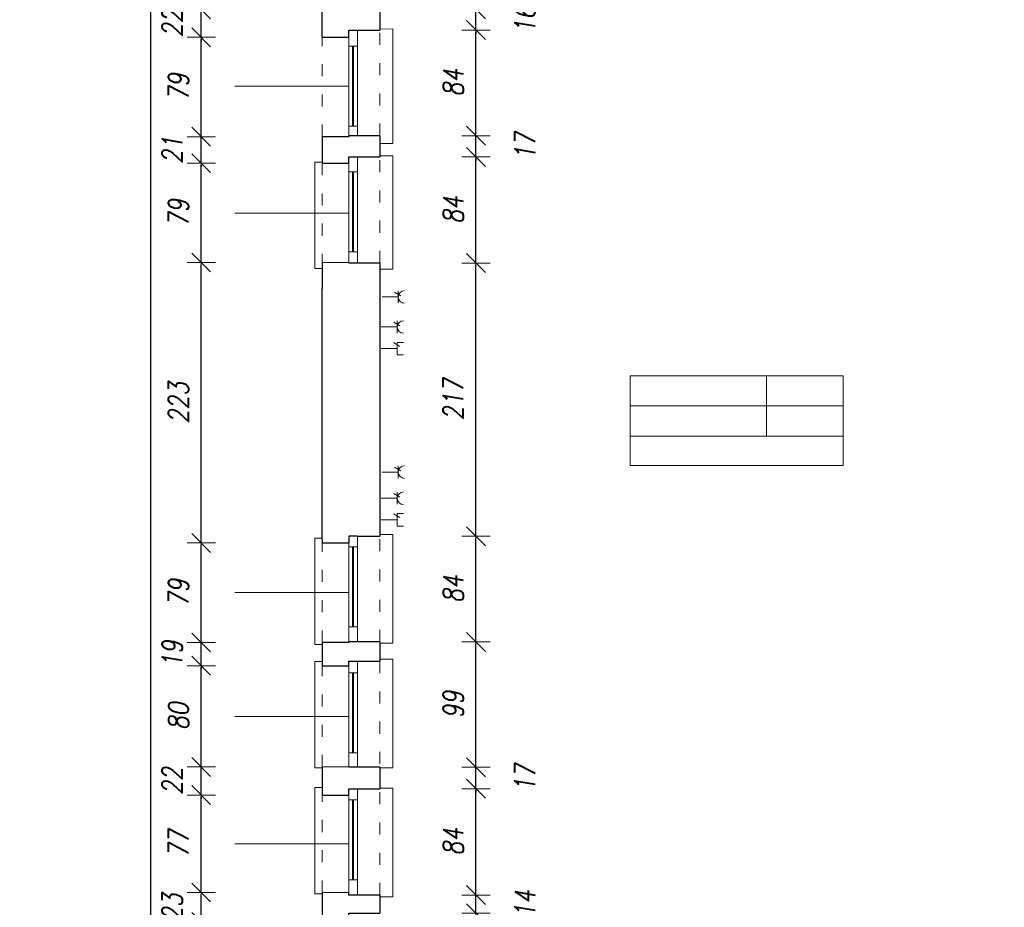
# Model space of a CAD drawing. Header units: millimetres. Extents: x -58431 to 28973, y -32170 to 9431.
# Tile 12 of 54: x -58431 to -50613, y -11040 to -3993. Entities that reach past the tile are written whole.
import ezdxf

# ---------------------------------------------------------------- set-up
doc = ezdxf.new("R2010")
doc.units = ezdxf.units.MM
doc.header["$LTSCALE"] = 8
doc.linetypes.add('ACAD_ISO03W100', pattern=[30, 12, -18])
doc.layers.get('Defpoints').update_dxf_attribs({"lineweight": 0})
for name, color, linetype, lineweight in [('A_DIMEN', 7, 'Continuous', 0), ('BAM_OPISY POWIERZCHNI', 40, 'Continuous', 0), ('instalacje', 6, 'Continuous', 0), ('piętro_dzwi i okna', 3, 'Continuous', 0), ('piętro_parapet', 6, 'Continuous', 0), ('piętro_podciąg', 2, 'ACAD_ISO03W100', 0), ('piętro_rzut', 7, 'Continuous', 30), ('RZUT_wymiarowanie', 2, 'Continuous', 0), ('wymiarowanie', 4, 'Continuous', 0)]:
    doc.layers.add(name, color=color, linetype=linetype, lineweight=lineweight)
doc.styles.add('ROMANS1', font='romans.shx', dxfattribs={"width": 0.8, "oblique": 10})
doc.dimstyles.new('NARCH100', dxfattribs={"dimscale": 100, "dimtxt": 1.6, "dimasz": 0.15, "dimexe": 0, "dimexo": 0, "dimgap": 1, "dimtad": 1, "dimdec": 0, "dimlfac": 0.1, "dimrnd": 1, "dimdsep": 46, "dimtxsty": 'ROMANS1', "dimblk": 'wym', "dimcen": -1.5, "dimse1": 1, "dimse2": 1, "dimclrd": 4, "dimclre": 4, "dimclrt": 3, "dimadec": 0, "dimazin": 0, "dimtfac": 0.04, "dimtdec": 0, "dimtmove": 2, "dimatfit": 3, "dimldrblk": 'wym', "dimfxl": 0, "dimtolj": 1, "dimarcsym": 0})

# ---------------------------------------------------------------- blocks, each defined once
blk = doc.blocks.new('wym')
at = {"layer": 'A_DIMEN', "color": 4, "ltscale": 100}
for p, q in [((0, -7.5), (0, 7.5)), ((-5, -5), (5, 5)), ((-5, 0), (5, 0))]:
    blk.add_line(p, q, dxfattribs=at)
blk = doc.blocks.new('*D361')
at = {"layer": 'Defpoints', "color": 0, "transparency": 16777216}
for p in [(-55748.8, -11086.4), (-54808.6, -11086.4), (-55571.3, -11922.4)]:
    blk.add_point(p, dxfattribs=at)
at = {"layer": 'RZUT_wymiarowanie', "color": 4, "lineweight": -2, "transparency": 16777216}
blk.add_line((-54808.6, -11907.4), (-54808.6, -11101.4), dxfattribs=at)
at = {"layer": 'RZUT_wymiarowanie', "color": 4, "lineweight": -2, "transparency": 16777216, "xscale": 15, "yscale": 15, "zscale": 15}
for p, rotation in [((-54808.6, -11086.4), 90), ((-54808.6, -11922.4), 270)]:
    blk.add_blockref('wym', p, dxfattribs=dict(at, rotation=rotation))
at = {"layer": 'RZUT_wymiarowanie', "color": 3, "transparency": 16777216, "insert": (-54988.6, -11504.4), "char_height": 160, "attachment_point": 5, "rotation": 90, "style": 'ROMANS1'}
blk.add_mtext('\\A1;84', dxfattribs=at)
blk = doc.blocks.new('*D362')
at = {"layer": 'Defpoints', "color": 0, "transparency": 16777216}
for p in [(-55748.8, -10942.2), (-54808.6, -10942.2), (-55748.8, -11086.4)]:
    blk.add_point(p, dxfattribs=at)
at = {"layer": 'RZUT_wymiarowanie', "color": 4, "lineweight": -2, "transparency": 16777216}
for p, q in [((-54808.6, -10927.2), (-54808.6, -10912.2)), ((-54808.6, -11086.4), (-54808.6, -10942.2)), ((-54808.6, -11101.4), (-54808.6, -11116.4))]:
    blk.add_line(p, q, dxfattribs=at)
at = {"layer": 'RZUT_wymiarowanie', "color": 4, "lineweight": -2, "transparency": 16777216, "xscale": 15, "yscale": 15, "zscale": 15}
for p, rotation in [((-54808.6, -10942.2), 270), ((-54808.6, -11086.4), 90)]:
    blk.add_blockref('wym', p, dxfattribs=dict(at, rotation=rotation))
at = {"layer": 'RZUT_wymiarowanie', "color": 3, "transparency": 16777216, "insert": (-54418.6, -11014.3), "char_height": 160, "attachment_point": 5, "rotation": 90, "style": 'ROMANS1'}
blk.add_mtext('\\A1;14', dxfattribs=at)
blk = doc.blocks.new('*D363')
at = {"layer": 'Defpoints', "color": 0, "transparency": 16777216}
for p in [(-55748.8, -10098.7), (-54808.6, -10098.7), (-55748.8, -10942.2)]:
    blk.add_point(p, dxfattribs=at)
at = {"layer": 'RZUT_wymiarowanie', "color": 4, "lineweight": -2, "transparency": 16777216}
blk.add_line((-54808.6, -10927.2), (-54808.6, -10113.7), dxfattribs=at)
at = {"layer": 'RZUT_wymiarowanie', "color": 4, "lineweight": -2, "transparency": 16777216, "xscale": 15, "yscale": 15, "zscale": 15}
for p, rotation in [((-54808.6, -10098.7), 90), ((-54808.6, -10942.2), 270)]:
    blk.add_blockref('wym', p, dxfattribs=dict(at, rotation=rotation))
at = {"layer": 'RZUT_wymiarowanie', "color": 3, "transparency": 16777216, "insert": (-54988.6, -10520.4), "char_height": 160, "attachment_point": 5, "rotation": 90, "style": 'ROMANS1'}
blk.add_mtext('\\A1;84', dxfattribs=at)
blk = doc.blocks.new('*D364')
at = {"layer": 'Defpoints', "color": 0, "transparency": 16777216}
for p in [(-55748.8, -9928), (-54808.6, -9928), (-55748.8, -10098.7)]:
    blk.add_point(p, dxfattribs=at)
at = {"layer": 'RZUT_wymiarowanie', "color": 4, "lineweight": -2, "transparency": 16777216}
for p, q in [((-54808.6, -9913), (-54808.6, -9898)), ((-54808.6, -10098.7), (-54808.6, -9928)), ((-54808.6, -10113.7), (-54808.6, -10128.7))]:
    blk.add_line(p, q, dxfattribs=at)
at = {"layer": 'RZUT_wymiarowanie', "color": 4, "lineweight": -2, "transparency": 16777216, "xscale": 15, "yscale": 15, "zscale": 15}
for p, rotation in [((-54808.6, -9928), 270), ((-54808.6, -10098.7), 90)]:
    blk.add_blockref('wym', p, dxfattribs=dict(at, rotation=rotation))
at = {"layer": 'RZUT_wymiarowanie', "color": 3, "transparency": 16777216, "insert": (-54418.6, -10013.4), "char_height": 160, "attachment_point": 5, "rotation": 90, "style": 'ROMANS1'}
blk.add_mtext('\\A1;17', dxfattribs=at)
blk = doc.blocks.new('*D365')
at = {"layer": 'Defpoints', "color": 0, "transparency": 16777216}
for p in [(-55748.8, -8933.5), (-54808.6, -8933.5), (-55748.8, -9928)]:
    blk.add_point(p, dxfattribs=at)
at = {"layer": 'RZUT_wymiarowanie', "color": 4, "lineweight": -2, "transparency": 16777216}
blk.add_line((-54808.6, -9913), (-54808.6, -8948.5), dxfattribs=at)
at = {"layer": 'RZUT_wymiarowanie', "color": 4, "lineweight": -2, "transparency": 16777216, "xscale": 15, "yscale": 15, "zscale": 15}
for p, rotation in [((-54808.6, -8933.5), 90), ((-54808.6, -9928), 270)]:
    blk.add_blockref('wym', p, dxfattribs=dict(at, rotation=rotation))
at = {"layer": 'RZUT_wymiarowanie', "color": 3, "transparency": 16777216, "insert": (-54988.6, -9430.8), "char_height": 160, "attachment_point": 5, "rotation": 90, "style": 'ROMANS1'}
blk.add_mtext('\\A1;99', dxfattribs=at)
blk = doc.blocks.new('*D366')
at = {"layer": 'Defpoints', "color": 0, "transparency": 16777216}
for p in [(-55748.8, -8094), (-54808.6, -8094), (-55748.8, -8933.5)]:
    blk.add_point(p, dxfattribs=at)
at = {"layer": 'RZUT_wymiarowanie', "color": 4, "lineweight": -2, "transparency": 16777216}
blk.add_line((-54808.6, -8918.5), (-54808.6, -8109), dxfattribs=at)
at = {"layer": 'RZUT_wymiarowanie', "color": 4, "lineweight": -2, "transparency": 16777216, "xscale": 15, "yscale": 15, "zscale": 15}
for p, rotation in [((-54808.6, -8094), 90), ((-54808.6, -8933.5), 270)]:
    blk.add_blockref('wym', p, dxfattribs=dict(at, rotation=rotation))
at = {"layer": 'RZUT_wymiarowanie', "color": 3, "transparency": 16777216, "insert": (-54988.6, -8513.8), "char_height": 160, "attachment_point": 5, "rotation": 90, "style": 'ROMANS1'}
blk.add_mtext('\\A1;84', dxfattribs=at)
blk = doc.blocks.new('*D367')
at = {"layer": 'Defpoints', "color": 0, "transparency": 16777216}
for p in [(-55748.8, -5925.4), (-54808.6, -5925.4), (-55748.8, -8094)]:
    blk.add_point(p, dxfattribs=at)
at = {"layer": 'RZUT_wymiarowanie', "color": 4, "lineweight": -2, "transparency": 16777216}
blk.add_line((-54808.6, -8079), (-54808.6, -5940.4), dxfattribs=at)
at = {"layer": 'RZUT_wymiarowanie', "color": 4, "lineweight": -2, "transparency": 16777216, "xscale": 15, "yscale": 15, "zscale": 15}
for p, rotation in [((-54808.6, -5925.4), 90), ((-54808.6, -8094), 270)]:
    blk.add_blockref('wym', p, dxfattribs=dict(at, rotation=rotation))
at = {"layer": 'RZUT_wymiarowanie', "color": 3, "transparency": 16777216, "insert": (-54988.6, -7009.7), "char_height": 160, "attachment_point": 5, "rotation": 90, "style": 'ROMANS1'}
blk.add_mtext('\\A1;217', dxfattribs=at)
blk = doc.blocks.new('*D368')
at = {"layer": 'Defpoints', "color": 0, "transparency": 16777216}
for p in [(-55748.8, -5083.3), (-54808.6, -5083.3), (-55748.8, -5925.4)]:
    blk.add_point(p, dxfattribs=at)
at = {"layer": 'RZUT_wymiarowanie', "color": 4, "lineweight": -2, "transparency": 16777216}
blk.add_line((-54808.6, -5910.4), (-54808.6, -5098.3), dxfattribs=at)
at = {"layer": 'RZUT_wymiarowanie', "color": 4, "lineweight": -2, "transparency": 16777216, "xscale": 15, "yscale": 15, "zscale": 15}
for p, rotation in [((-54808.6, -5083.3), 90), ((-54808.6, -5925.4), 270)]:
    blk.add_blockref('wym', p, dxfattribs=dict(at, rotation=rotation))
at = {"layer": 'RZUT_wymiarowanie', "color": 3, "transparency": 16777216, "insert": (-54988.6, -5504.4), "char_height": 160, "attachment_point": 5, "rotation": 90, "style": 'ROMANS1'}
blk.add_mtext('\\A1;84', dxfattribs=at)
blk = doc.blocks.new('*D369')
at = {"layer": 'Defpoints', "color": 0, "transparency": 16777216}
for p in [(-55748.8, -4914.1), (-54808.6, -4914.1), (-55748.8, -5083.3)]:
    blk.add_point(p, dxfattribs=at)
at = {"layer": 'RZUT_wymiarowanie', "color": 4, "lineweight": -2, "transparency": 16777216}
for p, q in [((-54808.6, -4899.1), (-54808.6, -4884.1)), ((-54808.6, -5083.3), (-54808.6, -4914.1)), ((-54808.6, -5098.3), (-54808.6, -5113.3))]:
    blk.add_line(p, q, dxfattribs=at)
at = {"layer": 'RZUT_wymiarowanie', "color": 4, "lineweight": -2, "transparency": 16777216, "xscale": 15, "yscale": 15, "zscale": 15}
for p, rotation in [((-54808.6, -4914.1), 270), ((-54808.6, -5083.3), 90)]:
    blk.add_blockref('wym', p, dxfattribs=dict(at, rotation=rotation))
at = {"layer": 'RZUT_wymiarowanie', "color": 3, "transparency": 16777216, "insert": (-54418.6, -4998.7), "char_height": 160, "attachment_point": 5, "rotation": 90, "style": 'ROMANS1'}
blk.add_mtext('\\A1;17', dxfattribs=at)
blk = doc.blocks.new('*D370')
at = {"layer": 'Defpoints', "color": 0, "transparency": 16777216}
for p in [(-55748.8, -4075.7), (-54808.6, -4075.7), (-55748.8, -4914.1)]:
    blk.add_point(p, dxfattribs=at)
at = {"layer": 'RZUT_wymiarowanie', "color": 4, "lineweight": -2, "transparency": 16777216}
blk.add_line((-54808.6, -4899.1), (-54808.6, -4090.7), dxfattribs=at)
at = {"layer": 'RZUT_wymiarowanie', "color": 4, "lineweight": -2, "transparency": 16777216, "xscale": 15, "yscale": 15, "zscale": 15}
for p, rotation in [((-54808.6, -4075.7), 90), ((-54808.6, -4914.1), 270)]:
    blk.add_blockref('wym', p, dxfattribs=dict(at, rotation=rotation))
at = {"layer": 'RZUT_wymiarowanie', "color": 3, "transparency": 16777216, "insert": (-54988.6, -4494.9), "char_height": 160, "attachment_point": 5, "rotation": 90, "style": 'ROMANS1'}
blk.add_mtext('\\A1;84', dxfattribs=at)
blk = doc.blocks.new('*D371')
at = {"layer": 'Defpoints', "color": 0, "transparency": 16777216}
for p in [(-55748.8, -3911.1), (-54808.6, -3911.1), (-55748.8, -4075.7)]:
    blk.add_point(p, dxfattribs=at)
at = {"layer": 'RZUT_wymiarowanie', "color": 4, "lineweight": -2, "transparency": 16777216}
for p, q in [((-54808.6, -3896.1), (-54808.6, -3881.1)), ((-54808.6, -4075.7), (-54808.6, -3911.1)), ((-54808.6, -4090.7), (-54808.6, -4105.7))]:
    blk.add_line(p, q, dxfattribs=at)
at = {"layer": 'RZUT_wymiarowanie', "color": 4, "lineweight": -2, "transparency": 16777216, "xscale": 15, "yscale": 15, "zscale": 15}
for p, rotation in [((-54808.6, -3911.1), 270), ((-54808.6, -4075.7), 90)]:
    blk.add_blockref('wym', p, dxfattribs=dict(at, rotation=rotation))
at = {"layer": 'RZUT_wymiarowanie', "color": 3, "transparency": 16777216, "insert": (-54418.6, -3993.4), "char_height": 160, "attachment_point": 5, "rotation": 90, "style": 'ROMANS1'}
blk.add_mtext('\\A1;16', dxfattribs=at)
blk = doc.blocks.new('*D837')
at = {"layer": 'BAM_OPISY POWIERZCHNI', "color": 4, "lineweight": -2, "transparency": 16777216}
blk.add_line((-56990, -11140.8), (-56990, -10937.4), dxfattribs=at)
at = {"layer": 'Defpoints', "color": 0, "transparency": 16777216}
for p in [(-56990, -10922.4), (-56028.2, -10922.4), (-56028.2, -11155.8)]:
    blk.add_point(p, dxfattribs=at)
at = {"layer": 'BAM_OPISY POWIERZCHNI', "color": 4, "lineweight": -2, "transparency": 16777216, "xscale": 15, "yscale": 15, "zscale": 15}
for p, rotation in [((-56990, -10922.4), 90), ((-56990, -11155.8), 270)]:
    blk.add_blockref('wym', p, dxfattribs=dict(at, rotation=rotation))
at = {"layer": 'BAM_OPISY POWIERZCHNI', "color": 3, "transparency": 16777216, "insert": (-57220, -11039.1), "char_height": 160, "attachment_point": 5, "rotation": 90, "style": 'ROMANS1'}
blk.add_mtext('\\A1;23', dxfattribs=at)
blk = doc.blocks.new('*D838')
at = {"layer": 'BAM_OPISY POWIERZCHNI', "color": 4, "lineweight": -2, "transparency": 16777216}
blk.add_line((-56990, -10907.4), (-56990, -10163.4), dxfattribs=at)
at = {"layer": 'Defpoints', "color": 0, "transparency": 16777216}
for p in [(-56990, -10148.4), (-56028.2, -10148.4), (-56028.2, -10922.4)]:
    blk.add_point(p, dxfattribs=at)
at = {"layer": 'BAM_OPISY POWIERZCHNI', "color": 4, "lineweight": -2, "transparency": 16777216, "xscale": 15, "yscale": 15, "zscale": 15}
for p, rotation in [((-56990, -10148.4), 90), ((-56990, -10922.4), 270)]:
    blk.add_blockref('wym', p, dxfattribs=dict(at, rotation=rotation))
at = {"layer": 'BAM_OPISY POWIERZCHNI', "color": 3, "transparency": 16777216, "insert": (-57170, -10535.4), "char_height": 160, "attachment_point": 5, "rotation": 90, "style": 'ROMANS1'}
blk.add_mtext('\\A1;77', dxfattribs=at)
blk = doc.blocks.new('*D839')
at = {"layer": 'BAM_OPISY POWIERZCHNI', "color": 4, "lineweight": -2, "transparency": 16777216}
for p, q in [((-56990, -9910.8), (-56990, -9895.8)), ((-56990, -10148.4), (-56990, -9925.8)), ((-56990, -10163.4), (-56990, -10178.4))]:
    blk.add_line(p, q, dxfattribs=at)
at = {"layer": 'Defpoints', "color": 0, "transparency": 16777216}
for p in [(-56990, -9925.8), (-56028.2, -9925.8), (-56028.2, -10148.4)]:
    blk.add_point(p, dxfattribs=at)
at = {"layer": 'BAM_OPISY POWIERZCHNI', "color": 4, "lineweight": -2, "transparency": 16777216, "xscale": 15, "yscale": 15, "zscale": 15}
for p, rotation in [((-56990, -9925.8), 270), ((-56990, -10148.4), 90)]:
    blk.add_blockref('wym', p, dxfattribs=dict(at, rotation=rotation))
at = {"layer": 'BAM_OPISY POWIERZCHNI', "color": 3, "transparency": 16777216, "insert": (-57220, -10037.1), "char_height": 160, "attachment_point": 5, "rotation": 90, "style": 'ROMANS1'}
blk.add_mtext('\\A1;22', dxfattribs=at)
blk = doc.blocks.new('*D840')
at = {"layer": 'BAM_OPISY POWIERZCHNI', "color": 4, "lineweight": -2, "transparency": 16777216}
blk.add_line((-56990, -9910.8), (-56990, -9137.2), dxfattribs=at)
at = {"layer": 'Defpoints', "color": 0, "transparency": 16777216}
for p in [(-56990, -9122.2), (-56028.2, -9122.2), (-56028.2, -9925.8)]:
    blk.add_point(p, dxfattribs=at)
at = {"layer": 'BAM_OPISY POWIERZCHNI', "color": 4, "lineweight": -2, "transparency": 16777216, "xscale": 15, "yscale": 15, "zscale": 15}
for p, rotation in [((-56990, -9122.2), 90), ((-56990, -9925.8), 270)]:
    blk.add_blockref('wym', p, dxfattribs=dict(at, rotation=rotation))
at = {"layer": 'BAM_OPISY POWIERZCHNI', "color": 3, "transparency": 16777216, "insert": (-57170, -9524), "char_height": 160, "attachment_point": 5, "rotation": 90, "style": 'ROMANS1'}
blk.add_mtext('\\A1;80', dxfattribs=at)
blk = doc.blocks.new('*D841')
at = {"layer": 'BAM_OPISY POWIERZCHNI', "color": 4, "lineweight": -2, "transparency": 16777216}
for p, q in [((-56990, -8922.1), (-56990, -8907.1)), ((-56990, -9122.2), (-56990, -8937.1)), ((-56990, -9137.2), (-56990, -9152.2))]:
    blk.add_line(p, q, dxfattribs=at)
at = {"layer": 'Defpoints', "color": 0, "transparency": 16777216}
for p in [(-56990, -8937.1), (-56028.2, -8937.1), (-56028.2, -9122.2)]:
    blk.add_point(p, dxfattribs=at)
at = {"layer": 'BAM_OPISY POWIERZCHNI', "color": 4, "lineweight": -2, "transparency": 16777216, "xscale": 15, "yscale": 15, "zscale": 15}
for p, rotation in [((-56990, -8937.1), 270), ((-56990, -9122.2), 90)]:
    blk.add_blockref('wym', p, dxfattribs=dict(at, rotation=rotation))
at = {"layer": 'BAM_OPISY POWIERZCHNI', "color": 3, "transparency": 16777216, "insert": (-57220, -9029.6), "char_height": 160, "attachment_point": 5, "rotation": 90, "style": 'ROMANS1'}
blk.add_mtext('\\A1;19', dxfattribs=at)
blk = doc.blocks.new('*D842')
at = {"layer": 'BAM_OPISY POWIERZCHNI', "color": 4, "lineweight": -2, "transparency": 16777216}
blk.add_line((-56990, -8922.1), (-56990, -8162.5), dxfattribs=at)
at = {"layer": 'Defpoints', "color": 0, "transparency": 16777216}
for p in [(-56990, -8147.5), (-56028.2, -8147.5, 56045.2), (-56028.2, -8937.1)]:
    blk.add_point(p, dxfattribs=at)
at = {"layer": 'BAM_OPISY POWIERZCHNI', "color": 4, "lineweight": -2, "transparency": 16777216, "xscale": 15, "yscale": 15, "zscale": 15}
for p, rotation in [((-56990, -8147.5), 90), ((-56990, -8937.1), 270)]:
    blk.add_blockref('wym', p, dxfattribs=dict(at, rotation=rotation))
at = {"layer": 'BAM_OPISY POWIERZCHNI', "color": 3, "transparency": 16777216, "insert": (-57170, -8542.3), "char_height": 160, "attachment_point": 5, "rotation": 90, "style": 'ROMANS1'}
blk.add_mtext('\\A1;79', dxfattribs=at)
blk = doc.blocks.new('*D843')
at = {"layer": 'BAM_OPISY POWIERZCHNI', "color": 4, "lineweight": -2, "transparency": 16777216}
blk.add_line((-56990, -8132.5), (-56990, -5936.2), dxfattribs=at)
at = {"layer": 'Defpoints', "color": 0, "transparency": 16777216}
for p in [(-56990, -5921.2), (-56028.2, -5921.2), (-56028.2, -8147.5, 56045.2)]:
    blk.add_point(p, dxfattribs=at)
at = {"layer": 'BAM_OPISY POWIERZCHNI', "color": 4, "lineweight": -2, "transparency": 16777216, "xscale": 15, "yscale": 15, "zscale": 15}
for p, rotation in [((-56990, -5921.2), 90), ((-56990, -8147.5), 270)]:
    blk.add_blockref('wym', p, dxfattribs=dict(at, rotation=rotation))
at = {"layer": 'BAM_OPISY POWIERZCHNI', "color": 3, "transparency": 16777216, "insert": (-57170, -7034.4), "char_height": 160, "attachment_point": 5, "rotation": 90, "style": 'ROMANS1'}
blk.add_mtext('\\A1;223', dxfattribs=at)
blk = doc.blocks.new('*D844')
at = {"layer": 'BAM_OPISY POWIERZCHNI', "color": 4, "lineweight": -2, "transparency": 16777216}
blk.add_line((-56990, -5906.2), (-56990, -5147.6), dxfattribs=at)
at = {"layer": 'Defpoints', "color": 0, "transparency": 16777216}
for p in [(-56990, -5132.6), (-56028.2, -5132.6), (-56028.2, -5921.2)]:
    blk.add_point(p, dxfattribs=at)
at = {"layer": 'BAM_OPISY POWIERZCHNI', "color": 4, "lineweight": -2, "transparency": 16777216, "xscale": 15, "yscale": 15, "zscale": 15}
for p, rotation in [((-56990, -5132.6), 90), ((-56990, -5921.2), 270)]:
    blk.add_blockref('wym', p, dxfattribs=dict(at, rotation=rotation))
at = {"layer": 'BAM_OPISY POWIERZCHNI', "color": 3, "transparency": 16777216, "insert": (-57170, -5526.9), "char_height": 160, "attachment_point": 5, "rotation": 90, "style": 'ROMANS1'}
blk.add_mtext('\\A1;79', dxfattribs=at)
blk = doc.blocks.new('*D845')
at = {"layer": 'BAM_OPISY POWIERZCHNI', "color": 4, "lineweight": -2, "transparency": 16777216}
for p, q in [((-56990, -4907.4), (-56990, -4892.4)), ((-56990, -5132.6), (-56990, -4922.4)), ((-56990, -5147.6), (-56990, -5162.6))]:
    blk.add_line(p, q, dxfattribs=at)
at = {"layer": 'Defpoints', "color": 0, "transparency": 16777216}
for p in [(-56990, -4922.4), (-56028.2, -4922.4), (-56028.2, -5132.6)]:
    blk.add_point(p, dxfattribs=at)
at = {"layer": 'BAM_OPISY POWIERZCHNI', "color": 4, "lineweight": -2, "transparency": 16777216, "xscale": 15, "yscale": 15, "zscale": 15}
for p, rotation in [((-56990, -4922.4), 270), ((-56990, -5132.6), 90)]:
    blk.add_blockref('wym', p, dxfattribs=dict(at, rotation=rotation))
at = {"layer": 'BAM_OPISY POWIERZCHNI', "color": 3, "transparency": 16777216, "insert": (-57220, -5027.5), "char_height": 160, "attachment_point": 5, "rotation": 90, "style": 'ROMANS1'}
blk.add_mtext('\\A1;21', dxfattribs=at)
blk = doc.blocks.new('*D846')
at = {"layer": 'BAM_OPISY POWIERZCHNI', "color": 4, "lineweight": -2, "transparency": 16777216}
blk.add_line((-56990, -4907.4), (-56990, -4147.9), dxfattribs=at)
at = {"layer": 'Defpoints', "color": 0, "transparency": 16777216}
for p in [(-56990, -4132.9), (-56028.2, -4132.9), (-56028.2, -4922.4)]:
    blk.add_point(p, dxfattribs=at)
at = {"layer": 'BAM_OPISY POWIERZCHNI', "color": 4, "lineweight": -2, "transparency": 16777216, "xscale": 15, "yscale": 15, "zscale": 15}
for p, rotation in [((-56990, -4132.9), 90), ((-56990, -4922.4), 270)]:
    blk.add_blockref('wym', p, dxfattribs=dict(at, rotation=rotation))
at = {"layer": 'BAM_OPISY POWIERZCHNI', "color": 3, "transparency": 16777216, "insert": (-57170, -4527.7), "char_height": 160, "attachment_point": 5, "rotation": 90, "style": 'ROMANS1'}
blk.add_mtext('\\A1;79', dxfattribs=at)
blk = doc.blocks.new('*D847')
at = {"layer": 'BAM_OPISY POWIERZCHNI', "color": 4, "lineweight": -2, "transparency": 16777216}
for p, q in [((-56990, -3896.2), (-56990, -3881.2)), ((-56990, -4132.9), (-56990, -3911.2)), ((-56990, -4147.9), (-56990, -4162.9))]:
    blk.add_line(p, q, dxfattribs=at)
at = {"layer": 'Defpoints', "color": 0, "transparency": 16777216}
for p in [(-56990, -3911.2), (-56028.2, -3911.2), (-56028.2, -4132.9)]:
    blk.add_point(p, dxfattribs=at)
at = {"layer": 'BAM_OPISY POWIERZCHNI', "color": 4, "lineweight": -2, "transparency": 16777216, "xscale": 15, "yscale": 15, "zscale": 15}
for p, rotation in [((-56990, -3911.2), 270), ((-56990, -4132.9), 90)]:
    blk.add_blockref('wym', p, dxfattribs=dict(at, rotation=rotation))
at = {"layer": 'BAM_OPISY POWIERZCHNI', "color": 3, "transparency": 16777216, "insert": (-57220, -4022), "char_height": 160, "attachment_point": 5, "rotation": 90, "style": 'ROMANS1'}
blk.add_mtext('\\A1;22', dxfattribs=at)
blk = doc.blocks.new('*D850')
at = {"layer": 'BAM_OPISY POWIERZCHNI', "color": 4, "lineweight": -2, "transparency": 16777216}
blk.add_line((-57390, -26246.6), (-57390, -1753.3), dxfattribs=at)
at = {"layer": 'Defpoints', "color": 0, "transparency": 16777216}
for p in [(-57390, -1738.3), (-56027, -1738.3), (-56057.1, -26261.6)]:
    blk.add_point(p, dxfattribs=at)
at = {"layer": 'BAM_OPISY POWIERZCHNI', "color": 4, "lineweight": -2, "transparency": 16777216, "xscale": 15, "yscale": 15, "zscale": 15}
for p, rotation in [((-57390, -1738.3), 90), ((-57390, -26261.6), 270)]:
    blk.add_blockref('wym', p, dxfattribs=dict(at, rotation=rotation))
at = {"layer": 'BAM_OPISY POWIERZCHNI', "color": 3, "transparency": 16777216, "insert": (-57570, -13999.9), "char_height": 160, "attachment_point": 5, "rotation": 90, "style": 'ROMANS1'}
blk.add_mtext('\\A1;2452', dxfattribs=at)

msp = doc.modelspace()

# ---------------------------------------------------------------- linework, layer by layer
at = {"layer": 'BAM_OPISY POWIERZCHNI'}
msp.add_line((-52501.7, -6819.6), (-52501.7, -7299.6), dxfattribs=at)
for points in [[(-53583.7, -6819.6), (-53583.7, -7299.6), (-51893.2, -7299.6), (-51893.2, -6819.6)], [(-53583.7, -6819.6), (-51893.2, -6819.6)], [(-51893.2, -7059.6), (-53583.7, -7059.6)], [(-53583.7, -7293.1), (-53583.7, -7533.1), (-51893.2, -7533.1), (-51893.2, -7293.1)]]:
    msp.add_lwpolyline(points, dxfattribs=at)
at = {"layer": 'instalacje'}
for points in [[(-55404.4, -6185.8), (-55454.1, -6155.9)], [(-55425.9, -6146.5), (-55425.9, -6242.4)], [(-55425.9, -6194.4), (-55553.9, -6194.4)], [(-55411.7, -6424.3), (-55461.4, -6394.4)], [(-55433.3, -6384.9), (-55433.3, -6480.9)], [(-55433.3, -6432.9), (-55561.3, -6432.9)], [(-55412.6, -6586.8), (-55462.3, -6556.9)], [(-55433.3, -6655.2), (-55433.3, -6554.7)], [(-55383, -6554.7), (-55433.3, -6554.7)], [(-55433.3, -6604.9), (-55561.3, -6604.9)], [(-55383, -6655.2), (-55433.3, -6655.2)], [(-55404.4, -7575.5), (-55454.1, -7545.6)], [(-55425.9, -7536.2), (-55425.9, -7632.1)], [(-55425.9, -7584.1), (-55553.9, -7584.1)], [(-55433.3, -7792.1), (-55561.3, -7792.1)], [(-55411.7, -7783.5), (-55461.4, -7753.6)], [(-55433.3, -7744.1), (-55433.3, -7840.1)], [(-55433.3, -7964.1), (-55561.3, -7964.1)], [(-55412.6, -7946), (-55462.3, -7916.1)], [(-55433.3, -8014.4), (-55433.3, -7913.9)], [(-55383, -7913.9), (-55433.3, -7913.9)], [(-55383, -8014.4), (-55433.3, -8014.4)]]:
    msp.add_lwpolyline(points, dxfattribs=at)
for centre in [(-55375.7, -6194.4), (-55383, -6432.9), (-55375.7, -7584.1), (-55383, -7792.1)]:
    msp.add_arc(centre, 50.2, 90, 270, dxfattribs=at)
at = {"layer": 'piętro_dzwi i okna'}
for points in [[(-55818.6, -4914.1), (-55818.6, -4079.8)], [(-55748.8, -4914.1), (-55748.8, -4075.7)], [(-55748.8, -4203.7), (-55818.8, -4203.7)], [(-55789, -4839.2), (-55789, -4203.7)], [(-55779.5, -4839.2), (-55779.5, -4203.7)], [(-55748.8, -4839.2), (-55818.8, -4839.2)], [(-55818.6, -5924.4), (-55818.6, -5135.3)], [(-55748.8, -5925.4), (-55748.8, -5083.3)], [(-55748.8, -5200.1), (-55818.8, -5200.1)], [(-55789, -5835.7), (-55789, -5200.1)], [(-55779.5, -5835.7), (-55779.5, -5200.1)], [(-55748.8, -5835.7), (-55818.8, -5835.7)], [(-55748.8, -8933.5), (-55748.8, -8094)], [(-55748.8, -8177.2), (-55818.8, -8177.2)], [(-55818.6, -8933.5), (-55818.6, -8147.5)], [(-55789, -8812.8), (-55789, -8177.2)], [(-55779.5, -8812.8), (-55779.5, -8177.2)], [(-55748.8, -8812.8), (-55818.8, -8812.8)], [(-55818.6, -9928), (-55818.6, -9122.2)], [(-55748.8, -9928), (-55748.8, -9085.6)], [(-55748.8, -9178.2), (-55818.8, -9178.2)], [(-55789, -9813.8), (-55789, -9178.2)], [(-55779.5, -9813.8), (-55779.5, -9178.2)], [(-55748.8, -9813.8), (-55818.8, -9813.8)], [(-55818.6, -10923.8), (-55818.6, -10148.4)], [(-55748.8, -10942.2), (-55748.8, -10098.7)], [(-55748.8, -10185.9), (-55818.8, -10185.9)], [(-55789, -10821.4), (-55789, -10185.9)], [(-55779.5, -10821.4), (-55779.5, -10185.9)], [(-55748.8, -10821.4), (-55818.8, -10821.4)]]:
    msp.add_lwpolyline(points, dxfattribs=at)
at = {"layer": 'piętro_parapet'}
for points in [[(-55571.3, -4975.6), (-55469.5, -4975.6), (-55469.5, -4067.1), (-55571.3, -4067.4)], [(-55571.3, -5974.2), (-55469.5, -5974.2), (-55469.5, -5073.2), (-55571.3, -5073.4)], [(-56028.2, -5969.5), (-56088.2, -5969.5), (-56088.2, -5124.3), (-56028.2, -5124.6)], [(-56028.2, -8953.5), (-56088.2, -8953.5), (-56088.2, -8108.4), (-56028.2, -8108.6)], [(-55571.3, -8943), (-55469.5, -8943), (-55469.5, -8080.5)], [(-55469.5, -8080.5), (-55571.3, -8080.5)], [(-56028.2, -9933.3), (-56088.2, -9933.3), (-56088.2, -9088.1), (-56028.2, -9088.4)], [(-55571.3, -9933), (-55469.5, -9933), (-55469.5, -9070.5)], [(-55469.5, -9070.5), (-55571.3, -9070.5)], [(-56028.2, -10932.9), (-56088.2, -10932.9), (-56088.2, -10087.7), (-56028.2, -10088)], [(-55571.3, -10955.9), (-55469.5, -10955.9), (-55469.5, -10093.5)], [(-55469.5, -10093.5), (-55571.3, -10093.5)]]:
    msp.add_lwpolyline(points, dxfattribs=at)
at = {"layer": 'piętro_podciąg'}
for points in [[(-56028.2, -4922.4), (-56028.2, -4132.9)], [(-55571.3, -4914.1), (-55571.3, -4075.7)], [(-56028.2, -5132.6), (-56028.2, -5921.2)], [(-55571.3, -5924.4), (-55571.3, -5083.3)], [(-55571.3, -8933.5), (-55571.3, -8094.2)], [(-56028.2, -8937.1), (-56028.2, -8147.5)], [(-56028.2, -9925.8), (-56028.2, -9122.2)], [(-55571.3, -9085.6), (-55571.3, -9928)], [(-56028.2, -10922.4), (-56028.2, -10148.4)], [(-55571.3, -10942.2), (-55571.3, -10098.7)]]:
    msp.add_lwpolyline(points, dxfattribs=at)
at = {"layer": 'piętro_rzut'}
for p, q in [((-56028.2, -5921.2), (-56028.2, -6126.9)), ((-55818.6, -5924.4, 56045.2), (-56028.2, -5921.2, 56045.2)), ((-56028.2, -8147.5, 56045.2), (-55818.4, -8147.5, 56045.2))]:
    msp.add_line(p, q, dxfattribs=at)
for points in [[(-56028.2, -4132.9), (-56028.2, -3911.2)], [(-55571.3, -3909.4), (-55571.3, -4075.7)], [(-56028.2, -4132.9), (-55818.7, -4132.9), (-55818.7, -4075.7), (-55571.3, -4075.7)], [(-55571.3, -4914.1), (-55818.6, -4914.1), (-55818.6, -4923.8), (-56028.2, -4922.4)], [(-56028.2, -4922.4), (-56028.2, -5132.6), (-55818.4, -5132.6), (-55818.4, -5083.3), (-55571.3, -5083.3)], [(-55571.3, -4914.1), (-55571.3, -5083.3)], [(-55571.3, -5924.4), (-55571.3, -8094.2)], [(-56028.2, -8118.7), (-56028.2, -6126.9)], [(-56028.2, -8118.7), (-56028.2, -8147.5)], [(-55751.2, -8094), (-55571.3, -8094.1)], [(-55571.3, -8933.5), (-55818.6, -8933.5), (-55818.6, -8938.4), (-56028.2, -8937.1)], [(-56028.2, -8937.1), (-56028.2, -9122.2), (-55818.4, -9122.2), (-55818.4, -9085.6), (-55571.3, -9085.6)], [(-55571.3, -8933.5), (-55571.3, -9085.6)], [(-56028.2, -9925.8), (-56028.2, -10148.4), (-55818.4, -10148.4), (-55818.4, -10098.7), (-55571.3, -10098.7)], [(-55571.3, -9928), (-55818.6, -9928), (-55818.6, -9927.2), (-56028.2, -9925.8)], [(-55571.3, -9928), (-55571.3, -10098.7)], [(-56028.2, -10922.4), (-56028.2, -11155.8), (-55818.4, -11155.8), (-55818.4, -11086.4), (-55571.3, -11086.4)], [(-55571.3, -10942.2), (-55818.6, -10942.2), (-55818.6, -10923.8), (-56028.2, -10922.4)], [(-55571.3, -10942.2), (-55571.3, -11086.4)]]:
    msp.add_lwpolyline(points, dxfattribs=at)
for points, elevation in [([(-55818.6, -5924.4), (-55571.3, -5924.4)], 56045.2), ([(-55751.2, -8094), (-55818.4, -8094), (-55818.6, -8147.5)], 1990)]:
    msp.add_lwpolyline(points, dxfattribs=dict(at, elevation=elevation))
at = {"layer": 'wymiarowanie'}
for points in [[(-56724, -4521.6), (-55818.6, -4522.1)], [(-56724, -5529.3), (-55818.6, -5529.8)], [(-56724, -8540), (-55818.6, -8540.5)], [(-56724, -9524.6), (-55818.6, -9525.1)], [(-56724, -10535.5), (-55818.6, -10536.1)]]:
    msp.add_lwpolyline(points, dxfattribs=at)

# ---------------------------------------------------------------- dimensions: what is measured, and where the dimension line sits
at = {"layer": 'BAM_OPISY POWIERZCHNI'}
for base, p1, p2, picture, middle in [((-57390, -1738.3), (-56057.1, -26261.6), (-56027, -1738.3), '*D850', (-57570, -13999.9)), ((-56990, -3911.2), (-56028.2, -4132.9), (-56028.2, -3911.2), '*D847', (-57220, -4022)), ((-56990, -4132.9), (-56028.2, -4922.4), (-56028.2, -4132.9), '*D846', (-57170, -4527.7)), ((-56990, -4922.4), (-56028.2, -5132.6), (-56028.2, -4922.4), '*D845', (-57220, -5027.5)), ((-56990, -5132.6), (-56028.2, -5921.2), (-56028.2, -5132.6), '*D844', (-57170, -5526.9)), ((-56990, -5921.2), (-56028.2, -8147.5, 56045.2), (-56028.2, -5921.2), '*D843', (-57170, -7034.4)), ((-56990, -8147.5), (-56028.2, -8937.1), (-56028.2, -8147.5, 56045.2), '*D842', (-57170, -8542.3)), ((-56990, -8937.1), (-56028.2, -9122.2), (-56028.2, -8937.1), '*D841', (-57220, -9029.6)), ((-56990, -9122.2), (-56028.2, -9925.8), (-56028.2, -9122.2), '*D840', (-57170, -9524)), ((-56990, -9925.8), (-56028.2, -10148.4), (-56028.2, -9925.8), '*D839', (-57220, -10037.1)), ((-56990, -10148.4), (-56028.2, -10922.4), (-56028.2, -10148.4), '*D838', (-57170, -10535.4)), ((-56990, -10922.4), (-56028.2, -11155.8), (-56028.2, -10922.4), '*D837', (-57220, -11039.1))]:
    dim = msp.add_linear_dim(base=base, p1=p1, p2=p2, angle=90, dimstyle='NARCH100', dxfattribs=at)
    dim.commit()
    dim.dimension.update_dxf_attribs({"geometry": picture, "text_midpoint": middle})
at = {"layer": 'RZUT_wymiarowanie'}
for base, p1, p2, picture, middle in [((-54808.6, -3911.1), (-55748.8, -4075.7), (-55748.8, -3911.1), '*D371', (-54418.6, -3993.4)), ((-54808.6, -4075.7), (-55748.8, -4914.1), (-55748.8, -4075.7), '*D370', (-54988.6, -4494.9)), ((-54808.6, -4914.1), (-55748.8, -5083.3), (-55748.8, -4914.1), '*D369', (-54418.6, -4998.7)), ((-54808.6, -5083.3), (-55748.8, -5925.4), (-55748.8, -5083.3), '*D368', (-54988.6, -5504.4)), ((-54808.6, -5925.4), (-55748.8, -8094), (-55748.8, -5925.4), '*D367', (-54988.6, -7009.7)), ((-54808.6, -8094), (-55748.8, -8933.5), (-55748.8, -8094), '*D366', (-54988.6, -8513.8)), ((-54808.6, -8933.5), (-55748.8, -9928), (-55748.8, -8933.5), '*D365', (-54988.6, -9430.8)), ((-54808.6, -9928), (-55748.8, -10098.7), (-55748.8, -9928), '*D364', (-54418.6, -10013.4)), ((-54808.6, -10098.7), (-55748.8, -10942.2), (-55748.8, -10098.7), '*D363', (-54988.6, -10520.4)), ((-54808.6, -10942.2), (-55748.8, -11086.4), (-55748.8, -10942.2), '*D362', (-54418.6, -11014.3)), ((-54808.6, -11086.4), (-55571.3, -11922.4), (-55748.8, -11086.4), '*D361', (-54988.6, -11504.4))]:
    dim = msp.add_linear_dim(base=base, p1=p1, p2=p2, angle=90, dimstyle='NARCH100', dxfattribs=at)
    dim.commit()
    dim.dimension.update_dxf_attribs({"geometry": picture, "text_midpoint": middle})

doc.saveas('drawing.dxf')
